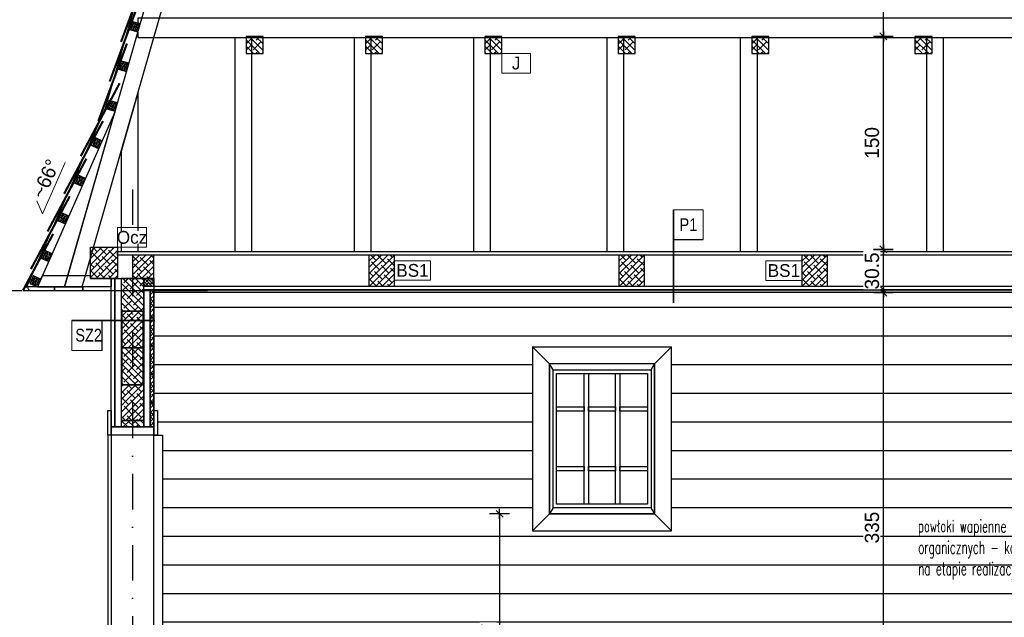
# Model space of a CAD drawing. Header units: centimetres. Extents: x 148485 to 162129, y -6573 to -2118.
# Tile 135 of 167: x 154141 to 154834, y -4633 to -4212. Entities that reach past the tile are written whole.
import ezdxf
from ezdxf.enums import TextEntityAlignment as Align

# ---------------------------------------------------------------- set-up
doc = ezdxf.new("R2010")
doc.units = ezdxf.units.CM
doc.header["$LTSCALE"] = 0.1
doc.linetypes.add('DASHDOT', pattern=[1, 0.5, -0.25, 0, -0.25])
doc.linetypes.add('DASHEDX2', pattern=[38.1, 25.4, -12.7])
doc.layers.get('0').update_dxf_attribs({"color": 45})
doc.layers.add('A_opis_warstw', color=60, linetype='Continuous', lineweight=13)
doc.layers.add('A_opisy więźby', color=51, linetype='Continuous', lineweight=13)
for name, color, linetype in [('A_wymiary_zewn', 4, 'Continuous'), ('hatch_R&F', 4, 'Continuous'), ('konstr_PROKON', 2, 'Continuous'), ('osie_R&F', 6, 'DASHDOT'), ('ozn_graficzne_PROKON', 5, 'Continuous'), ('widoki_przerywana_R&F', 4, 'DASHEDX2'), ('widoki_R&F', 4, 'Continuous'), ('więźba_R&F', 3, 'Continuous'), ('ściany_murowane_R&F', 13, 'Continuous')]:
    doc.layers.add(name, color=color, linetype=linetype)
doc.styles.add('CG', font='FL Pismo Techniczne.ttf')
doc.styles.add('Skala 50', font='simplex.shx', dxfattribs={"width": 0.9, "height": 10})
doc.styles.add('TECH', font='flptechn.ttf')
doc.dimstyles.new('1_50 [cm]', dxfattribs={"dimtxt": 10, "dimasz": 0.5, "dimexe": 0.18, "dimexo": 0.0625, "dimgap": 3, "dimtad": 1, "dimrnd": 0.5, "dimdsep": 46, "dimtxsty": 'TECH', "dimblk1": 'KR', "dimblk2": 'KR', "dimsah": 1, "dimcen": 0.09, "dimse1": 1, "dimse2": 1, "dimclrt": 256, "dimadec": 0, "dimazin": 0, "dimtfac": 1, "dimtofl": 0, "dimtmove": 0, "dimatfit": 3, "dimfxl": 1, "dimtvp": 1, "dimtfill": 1, "dimtfillclr": 256, "dimtolj": 1, "dimtzin": 0, "dimarcsym": 0})
pattern_1 = [(45, (1896.81, 1275.0742), (-2.24506403, 2.24506403), []), (135, (1896.81, 1275.0742), (-6.73519209, 2.24506403), [7.9375, -4.7625])]

# ---------------------------------------------------------------- blocks, each defined once
blk = doc.blocks.new('KR')
for p, q in [((0, -14), (0, 14)), ((-7, 0), (7, 0)), ((-4.9, -4.9), (4.9, 4.9))]:
    blk.add_line(p, q)
blk = doc.blocks.new('*D517')
at = {"layer": 'A_wymiary_zewn', "color": 0, "lineweight": -2, "transparency": 16777216}
blk.add_line((154749.05, -4737.06), (154749.05, -4403.06), dxfattribs=at)
at = {"layer": 'Defpoints', "color": 0, "transparency": 16777216}
for p in [(154678.93, -4402.56), (154749.05, -4402.56), (154678.68, -4737.56)]:
    blk.add_point(p, dxfattribs=at)
at = {"layer": 'A_wymiary_zewn', "color": 0, "linetype": 'ByBlock', "lineweight": -2, "transparency": 16777216, "xscale": 0.5, "yscale": 0.5, "zscale": 0.5}
for p, rotation in [((154749.05, -4402.56), 90), ((154749.05, -4737.56), 270)]:
    blk.add_blockref('KR', p, dxfattribs=dict(at, rotation=rotation))
at = {"layer": 'A_wymiary_zewn', "transparency": 16777216, "insert": (154741.05, -4570.06), "char_height": 10, "attachment_point": 5, "rotation": 90, "style": 'TECH', "bg_fill": 3, "box_fill_scale": 1.1, "bg_fill_color": 256, "bg_fill_true_color": 13158600, "bg_fill_transparency": 0}
blk.add_mtext('\\A1;335', dxfattribs=at)
blk = doc.blocks.new('*D518')
at = {"layer": 'A_wymiary_zewn', "color": 0, "lineweight": -2, "transparency": 16777216}
blk.add_line((154749.05, -4404.06), (154749.05, -4374.56), dxfattribs=at)
at = {"layer": 'Defpoints', "color": 0, "transparency": 16777216}
for p in [(154450.93, -4374.06), (154678.93, -4404.56)]:
    blk.add_point(p, dxfattribs=at)
at = {"layer": 'A_wymiary_zewn', "color": 0, "lineweight": -2, "transparency": 16777216, "xscale": 0.5, "yscale": 0.5, "zscale": 0.5}
for p, rotation in [((154749.05, -4374.06), 90), ((154749.05, -4404.56), 270)]:
    blk.add_blockref('KR', p, dxfattribs=dict(at, rotation=rotation))
at = {"layer": 'A_wymiary_zewn', "transparency": 16777216, "insert": (154741.05, -4389.31), "char_height": 10, "attachment_point": 5, "rotation": 90, "style": 'TECH', "bg_fill": 3, "box_fill_scale": 1.1, "bg_fill_color": 256, "bg_fill_true_color": 13158600, "bg_fill_transparency": 0}
blk.add_mtext('\\A1;30.5', dxfattribs=at)
at = {"layer": 'Defpoints', "color": 0, "transparency": 16777216}
blk.add_point((154749.05, -4374.06), dxfattribs=at)
blk = doc.blocks.new('*D519')
at = {"layer": 'A_wymiary_zewn', "color": 0, "lineweight": -2, "transparency": 16777216}
blk.add_line((154749.05, -4373.56), (154749.05, -4224.56), dxfattribs=at)
at = {"layer": 'Defpoints', "color": 0, "transparency": 16777216}
for p in [(154551.68, -4224.06), (154749.05, -4224.06), (154450.93, -4374.06)]:
    blk.add_point(p, dxfattribs=at)
at = {"layer": 'A_wymiary_zewn', "color": 0, "linetype": 'ByBlock', "lineweight": -2, "transparency": 16777216, "xscale": 0.5, "yscale": 0.5, "zscale": 0.5}
for p, rotation in [((154749.05, -4224.06), 90), ((154749.05, -4374.06), 270)]:
    blk.add_blockref('KR', p, dxfattribs=dict(at, rotation=rotation))
at = {"layer": 'A_wymiary_zewn', "transparency": 16777216, "insert": (154741.05, -4299.06), "char_height": 10, "attachment_point": 5, "rotation": 90, "style": 'TECH', "bg_fill": 3, "box_fill_scale": 1.1, "bg_fill_color": 256, "bg_fill_true_color": 13158600, "bg_fill_transparency": 0}
blk.add_mtext('\\A1;150', dxfattribs=at)
blk = doc.blocks.new('*D520')
at = {"layer": 'A_wymiary_zewn', "color": 0, "lineweight": -2, "transparency": 16777216}
blk.add_line((154749.05, -4223.56), (154749.05, -4089.56), dxfattribs=at)
at = {"layer": 'Defpoints', "color": 0, "transparency": 16777216}
for p in [(154616.3, -4089.06), (154749.05, -4089.06), (154551.68, -4224.06)]:
    blk.add_point(p, dxfattribs=at)
at = {"layer": 'A_wymiary_zewn', "color": 0, "linetype": 'ByBlock', "lineweight": -2, "transparency": 16777216, "xscale": 0.5, "yscale": 0.5, "zscale": 0.5}
for p, rotation in [((154749.05, -4089.06), 90), ((154749.05, -4224.06), 270)]:
    blk.add_blockref('KR', p, dxfattribs=dict(at, rotation=rotation))
at = {"layer": 'A_wymiary_zewn', "transparency": 16777216, "insert": (154741.05, -4156.56), "char_height": 10, "attachment_point": 5, "rotation": 90, "style": 'TECH', "bg_fill": 3, "box_fill_scale": 1.1, "bg_fill_color": 256, "bg_fill_true_color": 13158600, "bg_fill_transparency": 0}
blk.add_mtext('\\A1;135', dxfattribs=at)
blk = doc.blocks.new('*D522')
at = {"layer": 'A_wymiary_zewn', "color": 0, "lineweight": -2, "transparency": 16777216}
blk.add_line((154478.75, -4560.9), (154478.75, -4737.06), dxfattribs=at)
at = {"layer": 'Defpoints', "color": 0, "transparency": 16777216}
for p in [(154513.92, -4560.4), (154478.75, -4737.56), (154509.2, -4737.56)]:
    blk.add_point(p, dxfattribs=at)
at = {"layer": 'A_wymiary_zewn', "color": 0, "linetype": 'ByBlock', "lineweight": -2, "transparency": 16777216, "xscale": 0.5, "yscale": 0.5, "zscale": 0.5}
for p, rotation in [((154478.75, -4560.4), 90), ((154478.75, -4737.56), 270)]:
    blk.add_blockref('KR', p, dxfattribs=dict(at, rotation=rotation))
at = {"layer": 'A_wymiary_zewn', "transparency": 16777216, "insert": (154470.75, -4648.98), "char_height": 10, "attachment_point": 5, "rotation": 90, "style": 'TECH', "bg_fill": 3, "box_fill_scale": 1.1, "bg_fill_color": 256, "bg_fill_true_color": 13158600, "bg_fill_transparency": 0}
blk.add_mtext('\\A1;177', dxfattribs=at)

msp = doc.modelspace()

# ---------------------------------------------------------------- hatches: boundary and pattern name
at = {"layer": 'A_wymiary_zewn', "transparency": 33554483}
h = msp.add_hatch(dxfattribs=at)
h.set_pattern_fill('JIS_WOOD', color=253, scale=28.5, angle=315)
h.set_pattern_definition([(0, (5071.8, 2880.299), (4e-15, 20.1525432), [])])
h.paths.add_polyline_path([(155081.679, -4681.56), (155141.906, -4681.56), (155141.906, -4404.56), (154235.304, -4402.56), (154235.304, -4487.56), (154237.804, -4487.56), (154237.804, -4505.06), (154241.304, -4505.06), (154241.304, -4681.56), (154976.679, -4681.56), (154976.679, -4490.56), (155081.679, -4490.56)])
h.paths.add_polyline_path([(154599.926, -4572.403), (154501.926, -4572.403), (154501.926, -4442.718), (154599.926, -4442.718)], flags=16)
h.paths.add_polyline_path([(154587.926, -4454.722), (154587.926, -4560.403), (154513.925, -4560.403), (154513.926, -4560.399), (154513.926, -4454.722), (154513.925, -4454.718), (154587.928, -4454.718)], flags=0)
h.paths.add_polyline_path([(154585.426, -4459.06), (154585.426, -4556.06), (154516.426, -4556.06), (154516.426, -4459.06)], flags=0)
h.paths.add_polyline_path([(154582.926, -4461.56), (154582.926, -4553.56), (154518.926, -4553.56), (154518.926, -4461.56)], flags=0)
h.paths.add_polyline_path([(154582.926, -4485.06), (154582.926, -4488.06), (154563.426, -4488.06), (154563.426, -4527.06), (154582.926, -4527.06), (154582.926, -4530.06), (154563.426, -4530.06), (154563.426, -4553.56), (154560.426, -4553.56), (154560.426, -4530.06), (154541.426, -4530.06), (154541.426, -4553.56), (154538.426, -4553.56), (154538.426, -4530.06), (154518.926, -4530.06), (154518.926, -4527.06), (154538.426, -4527.06), (154538.426, -4488.06), (154518.926, -4488.06), (154518.926, -4485.06), (154538.426, -4485.06), (154538.426, -4461.56), (154541.426, -4461.56), (154541.426, -4485.06), (154560.426, -4485.06), (154560.426, -4461.56), (154563.426, -4461.56), (154563.426, -4485.06)], flags=0)
at = {"layer": 'hatch_R&F'}
h = msp.add_hatch(dxfattribs=at)
h.set_pattern_fill('ANSI38', color=256, scale=0.35, angle=129.176942)
h.set_pattern_definition([(110.9993878, (3075.4928, -20136.653), (-1.037445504, -0.398225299), []), (200.9993878, (3075.4928, -20136.653), (-1.67666571, -1.833896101), [2.778125, -1.666875])])
h.paths.add_polyline_path([(154223.946, -4220.904), (154225.6, -4215.137), (154219.832, -4213.483), (154218.179, -4219.25)])
h = msp.add_hatch(dxfattribs=at)
h.set_pattern_fill('ANSI38', color=256, angle=90)
h.set_pattern_definition([(135, (2566.8823, 1263.5742), (-2.24506403, -2.24506403), []), (225, (2566.8823, 1263.5742), (-2.24506403, -6.73519209), [7.9375, -4.7625])])
h.paths.add_polyline_path([(154300.304, -4236.06), (154312.304, -4236.06), (154312.304, -4224.06), (154300.304, -4224.06)])
h = msp.add_hatch(dxfattribs=at)
h.set_pattern_fill('ANSI38', color=256, angle=90)
h.set_pattern_definition([(135, (2650.8823, 1263.5742), (-2.24506403, -2.24506403), []), (225, (2650.8823, 1263.5742), (-2.24506403, -6.73519209), [7.9375, -4.7625])])
h.paths.add_polyline_path([(154384.304, -4236.06), (154396.304, -4236.06), (154396.304, -4224.06), (154384.304, -4224.06)])
h = msp.add_hatch(dxfattribs=at)
h.set_pattern_fill('ANSI38', color=256, angle=90)
h.set_pattern_definition([(135, (2734.8823, 1263.5742), (-2.24506403, -2.24506403), []), (225, (2734.8823, 1263.5742), (-2.24506403, -6.73519209), [7.9375, -4.7625])])
h.paths.add_polyline_path([(154468.304, -4236.06), (154480.304, -4236.06), (154480.304, -4224.06), (154468.304, -4224.06)])
h = msp.add_hatch(dxfattribs=at)
h.set_pattern_fill('ANSI38', color=256, angle=90)
h.set_pattern_definition([(135, (2828.8823, 1263.5742), (-2.24506403, -2.24506403), []), (225, (2828.8823, 1263.5742), (-2.24506403, -6.73519209), [7.9375, -4.7625])])
h.paths.add_polyline_path([(154562.304, -4236.06), (154574.304, -4236.06), (154574.304, -4224.06), (154562.304, -4224.06)])
h = msp.add_hatch(dxfattribs=at)
h.set_pattern_fill('ANSI38', color=256, angle=90)
h.set_pattern_definition([(135, (2922.8823, 1263.5742), (-2.24506403, -2.24506403), []), (225, (2922.8823, 1263.5742), (-2.24506403, -6.73519209), [7.9375, -4.7625])])
h.paths.add_polyline_path([(154656.304, -4236.06), (154668.304, -4236.06), (154668.304, -4224.06), (154656.304, -4224.06)])
h = msp.add_hatch(dxfattribs=at)
h.set_pattern_fill('ANSI38', color=256, angle=90)
h.set_pattern_definition([(135, (3037.8823, 1263.5742), (-2.24506403, -2.24506403), []), (225, (3037.8823, 1263.5742), (-2.24506403, -6.73519209), [7.9375, -4.7625])])
h.paths.add_polyline_path([(154771.304, -4236.06), (154783.304, -4236.06), (154783.304, -4224.06), (154771.304, -4224.06)])
h = msp.add_hatch(dxfattribs=at)
h.set_pattern_fill('ANSI38', color=256, scale=0.35, angle=129.176942)
h.set_pattern_definition([(110.9993878, (3067.4993, -20164.5296), (-1.037445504, -0.398225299), []), (200.9993878, (3067.4993, -20164.5296), (-1.67666571, -1.833896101), [2.778125, -1.666875])])
h.paths.add_polyline_path([(154215.953, -4248.781), (154217.606, -4243.013), (154211.839, -4241.359), (154210.185, -4247.127)])
h = msp.add_hatch(dxfattribs=at)
h.set_pattern_fill('ANSI38', color=256, scale=0.35, angle=129.176942)
h.set_pattern_definition([(110.9993878, (3059.5058, -20192.4062), (-1.037445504, -0.398225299), []), (200.9993878, (3059.5058, -20192.4062), (-1.67666571, -1.833896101), [2.778125, -1.666875])])
h.paths.add_polyline_path([(154207.959, -4276.657), (154209.613, -4270.89), (154203.845, -4269.236), (154202.192, -4275.004)])
h = msp.add_hatch(dxfattribs=at)
h.set_pattern_fill('ANSI38', color=256, scale=0.35, angle=121.371392)
h.set_pattern_definition([(103.1938372, (2286.8761, 456.3846), (-1.081916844, -0.253638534), []), (193.1938372, (2286.8761, 456.3846), (-1.910195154, -1.589193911), [2.778125, -1.666875])])
h.paths.add_polyline_path([(154196.434, -4303.037), (154198.856, -4297.547), (154193.367, -4295.126), (154190.945, -4300.615)])
h = msp.add_hatch(dxfattribs=at)
h.set_pattern_fill('ANSI38', color=256, scale=0.35, angle=121.371392)
h.set_pattern_definition([(103.1938372, (2275.1708, 429.8519), (-1.081916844, -0.253638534), []), (193.1938372, (2275.1708, 429.8519), (-1.910195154, -1.589193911), [2.778125, -1.666875])])
h.paths.add_polyline_path([(154184.729, -4329.57), (154187.151, -4324.08), (154181.661, -4321.658), (154179.24, -4327.148)])
h = msp.add_hatch(dxfattribs=at)
h.set_pattern_fill('ANSI38', color=256, scale=0.35, angle=121.371392)
h.set_pattern_definition([(103.1938372, (2263.4654, 403.3192), (-1.081916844, -0.253638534), []), (193.1938372, (2263.4654, 403.3192), (-1.910195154, -1.589193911), [2.778125, -1.666875])])
h.paths.add_polyline_path([(154173.024, -4356.102), (154175.446, -4350.613), (154169.956, -4348.191), (154167.534, -4353.681)])
h = msp.add_hatch(dxfattribs=at)
h.set_pattern_fill('ANSI38', color=256, scale=0.35, angle=121.371392)
h.set_pattern_definition([(103.1938372, (2251.76, 376.7865), (-1.081916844, -0.253638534), []), (193.1938372, (2251.76, 376.7865), (-1.910195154, -1.589193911), [2.778125, -1.666875])])
h.paths.add_polyline_path([(154161.318, -4382.635), (154163.74, -4377.145), (154158.251, -4374.724), (154155.829, -4380.213)])
h = msp.add_hatch(dxfattribs=at)
h.set_pattern_fill('ANSI38', color=256)
h.set_pattern_definition([(45, (2090.1323, 1275.0742), (-2.24506403, 2.24506403), []), (135, (2090.1323, 1275.0742), (-6.73519209, 2.24506403), [7.9375, -4.7625])])
h.paths.add_polyline_path([(154209.804, -4384.91), (154209.804, -4372.56), (154190.804, -4372.56), (154190.804, -4394.56), (154209.804, -4394.56)])
h = msp.add_hatch(dxfattribs=at)
h.set_pattern_fill('ANSI38', color=256)
h.set_pattern_definition([(45, (4907.696, 2385.799), (-2.24506403, 2.24506403), []), (135, (4907.696, 2385.799), (-6.73519209, 2.24506403), [7.9375, -4.7625])])
h.paths.add_polyline_path([(154220.304, -4394.56), (154235.304, -4394.56), (154235.304, -4378.06), (154220.304, -4378.06)])
h = msp.add_hatch(dxfattribs=at)
h.set_pattern_fill('ANSI38', color=256)
h.set_pattern_definition([(45, (5077.196, 2380.299), (-2.24506403, 2.24506403), []), (135, (5077.196, 2380.299), (-6.73519209, 2.24506403), [7.9375, -4.7625])])
h.paths.add_polyline_path([(154386.804, -4400.06), (154404.804, -4400.06), (154404.804, -4378.06), (154386.804, -4378.06)])
h = msp.add_hatch(dxfattribs=at)
h.set_pattern_fill('ANSI38', color=256)
h.set_pattern_definition([(45, (5253.196, 2380.299), (-2.24506403, 2.24506403), []), (135, (5253.196, 2380.299), (-6.73519209, 2.24506403), [7.9375, -4.7625])])
h.paths.add_polyline_path([(154562.804, -4400.06), (154580.804, -4400.06), (154580.804, -4378.06), (154562.804, -4378.06)])
h = msp.add_hatch(dxfattribs=at)
h.set_pattern_fill('ANSI38', color=256)
h.set_pattern_definition([(45, (5382.007, 2380.299), (-2.24506403, 2.24506403), []), (135, (5382.007, 2380.299), (-6.73519209, 2.24506403), [7.9375, -4.7625])])
h.paths.add_polyline_path([(154691.615, -4400.06), (154709.615, -4400.06), (154709.615, -4378.06), (154691.615, -4378.06)])
h = msp.add_hatch(dxfattribs=at)
h.set_pattern_fill('ANSI38', color=256, scale=0.35, angle=121.371392)
h.set_pattern_definition([(103.1938372, (2243.8518, 358.8611), (-1.081916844, -0.253638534), []), (193.1938372, (2243.8518, 358.8611), (-1.910195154, -1.589193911), [2.778125, -1.666875])])
h.paths.add_polyline_path([(154153.41, -4400.56), (154155.832, -4395.071), (154150.342, -4392.649), (154147.921, -4398.139)])
h = msp.add_hatch(dxfattribs=at)
h.set_pattern_fill('ANSI38', color=256, angle=90)
h.set_pattern_definition([(135, (5264.3322, 1849.232), (-2.24506403, -2.24506403), []), (225, (5264.3322, 1849.232), (-2.24506403, -6.73519209), [7.9375, -4.7625])])
h.paths.add_polyline_path([(154212.304, -4417.56), (154228.304, -4417.56), (154228.304, -4394.56), (154212.304, -4394.56)])
h = msp.add_hatch(dxfattribs=at)
h.set_pattern_fill('ANSI38', color=256, scale=0.5, angle=90)
h.set_pattern_definition([(135, (5071.8001, 2380.299), (-1.122532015, -1.122532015), []), (225, (5071.8001, 2380.299), (-1.122532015, -3.367596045), [3.96875, -2.38125])])
h.paths.add_polyline_path([(154228.304, -4400.06), (154235.304, -4400.06), (154235.304, -4394.56), (154228.304, -4394.56)])
h = msp.add_hatch(dxfattribs=at)
h.set_pattern_fill('ANSI38', color=256, scale=0.7, angle=180)
h.set_pattern_definition([(45, (1892.238, 1533.0742), (-1.57154482, 1.57154482), []), (135, (1892.238, 1533.0742), (-4.714634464, 1.57154482), [5.55625, -3.33375])])
h.paths.add_polyline_path([(154235.304, -4422.56), (154235.304, -4402.56), (154234.429, -4402.56), (154233.679, -4402.56), (154232.804, -4402.56), (154232.804, -4422.56), (154233.679, -4422.56), (154233.679, -4421.56), (154234.429, -4421.56), (154234.429, -4422.56)])
h = msp.add_hatch(dxfattribs=at)
h.set_pattern_fill('ANSI38', color=256)
h.set_pattern_definition(pattern_1)
h.paths.add_polyline_path([(154212.804, -4443.56), (154227.804, -4443.56), (154227.804, -4417.56), (154212.804, -4417.56)])
h = msp.add_hatch(dxfattribs=at)
h.set_pattern_fill('ANSI38', color=256, scale=0.7, angle=180)
h.set_pattern_definition([(45, (1892.238, 1513.0742), (-1.57154482, 1.57154482), []), (135, (1892.238, 1513.0742), (-4.714634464, 1.57154482), [5.55625, -3.33375])])
h.paths.add_polyline_path([(154235.304, -4442.56), (154235.304, -4422.56), (154234.429, -4422.56), (154234.429, -4421.56), (154233.679, -4421.56), (154233.679, -4422.56), (154232.804, -4422.56), (154232.804, -4442.56), (154233.679, -4442.56), (154233.679, -4441.56), (154234.429, -4441.56), (154234.429, -4442.56)])
h = msp.add_hatch(dxfattribs=at)
h.set_pattern_fill('ANSI38', color=256, angle=90)
h.set_pattern_definition([(135, (5264.3322, 1797.232), (-2.24506403, -2.24506403), []), (225, (5264.3322, 1797.232), (-2.24506403, -6.73519209), [7.9375, -4.7625])])
h.paths.add_polyline_path([(154212.804, -4469.56), (154227.804, -4469.56), (154227.804, -4443.56), (154212.804, -4443.56)])
h = msp.add_hatch(dxfattribs=at)
h.set_pattern_fill('ANSI38', color=256, scale=0.7, angle=180)
h.set_pattern_definition([(45, (1892.238, 1493.0742), (-1.57154482, 1.57154482), []), (135, (1892.238, 1493.0742), (-4.714634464, 1.57154482), [5.55625, -3.33375])])
h.paths.add_polyline_path([(154235.304, -4462.56), (154235.304, -4442.56), (154234.429, -4442.56), (154234.429, -4441.56), (154233.679, -4441.56), (154233.679, -4442.56), (154232.804, -4442.56), (154232.804, -4462.56), (154233.679, -4462.56), (154233.679, -4461.56), (154234.429, -4461.56), (154234.429, -4462.56)])
h = msp.add_hatch(dxfattribs=at)
h.set_pattern_fill('ANSI38', color=256, scale=0.7, angle=180)
h.set_pattern_definition([(45, (1892.238, 1473.0742), (-1.57154482, 1.57154482), []), (135, (1892.238, 1473.0742), (-4.714634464, 1.57154482), [5.55625, -3.33375])])
h.paths.add_polyline_path([(154235.304, -4482.56), (154235.304, -4462.56), (154234.429, -4462.56), (154234.429, -4461.56), (154233.679, -4461.56), (154233.679, -4462.56), (154232.804, -4462.56), (154232.804, -4482.56), (154233.679, -4482.56), (154233.679, -4481.56), (154234.429, -4481.56), (154234.429, -4482.56)])
h = msp.add_hatch(dxfattribs=at)
h.set_pattern_fill('ANSI38', color=256)
h.set_pattern_definition(pattern_1)
h.paths.add_polyline_path([(154212.304, -4494.56), (154228.304, -4494.56), (154228.304, -4469.56), (154212.304, -4469.56)])
h = msp.add_hatch(dxfattribs=at)
h.set_pattern_fill('ANSI38', color=256, scale=0.7, angle=180)
h.set_pattern_definition([(45, (1892.238, 1453.0742), (-1.57154482, 1.57154482), []), (135, (1892.238, 1453.0742), (-4.714634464, 1.57154482), [5.55625, -3.33375])])
h.paths.add_polyline_path([(154232.804, -4499.06), (154235.304, -4499.06), (154235.304, -4482.56), (154234.429, -4482.56), (154234.429, -4481.56), (154233.679, -4481.56), (154233.679, -4482.56), (154232.804, -4482.56)])
h = msp.add_hatch(dxfattribs=at)
h.set_pattern_fill('ANSI38', color=256, angle=90)
h.set_pattern_definition([(135, (5264.3322, 1748.232), (-2.24506403, -2.24506403), []), (225, (5264.3322, 1748.232), (-2.24506403, -6.73519209), [7.9375, -4.7625])])
h.paths.add_polyline_path([(154212.304, -4494.56), (154212.304, -4499.06), (154228.304, -4499.06), (154228.304, -4494.56)])

# ---------------------------------------------------------------- linework, layer by layer
at = {"layer": 'A_opis_warstw', "const_width": 1}
for points in [[(154622.243, -4367.19), (154601.243, -4367.19), (154601.243, -4346.19), (154601.243, -4411.81)], [(154198.881, -4445.395), (154198.881, -4424.195), (154177.492, -4424.195), (154236.231, -4424.195)]]:
    msp.add_lwpolyline(points, dxfattribs=at)
at = {"layer": 'A_opis_warstw'}
for points in [[(154601.243, -4346.19), (154622.243, -4346.19), (154622.243, -4367.19), (154601.243, -4367.19)], [(154177.492, -4445.395), (154177.492, -4424.195), (154198.881, -4424.195), (154198.881, -4445.395)]]:
    msp.add_lwpolyline(points, close=True, dxfattribs=at)
at = {"layer": 'A_opisy więźby'}
for points in [[(154500.56, -4236.06), (154500.56, -4249.833), (154480.304, -4249.833), (154480.304, -4236.06)], [(154230.06, -4358.788), (154230.06, -4372.56), (154209.804, -4372.56), (154209.804, -4358.788)], [(154430.06, -4382.06), (154430.06, -4395.833), (154404.804, -4395.833), (154404.804, -4382.06)], [(154691.615, -4382.174), (154691.615, -4395.947), (154666.359, -4395.947), (154666.359, -4382.174)]]:
    msp.add_lwpolyline(points, close=True, dxfattribs=at)
at = {"layer": 'A_wymiary_zewn'}
msp.add_line((154587.926, -4560.403), (154585.426, -4556.06), dxfattribs=at)
for points in [[(155386.7, -4401.146), (155152.304, -3956.463), (154292.304, -3956.463), (154200.982, -4274.94), (154145.304, -4401.146)], [(154143.149, -4403.06), (154273.103, -4403.06)], [(154516.426, -4459.06), (154513.924, -4454.718)], [(154585.426, -4459.06), (154587.929, -4454.718)], [(154541.426, -4461.56), (154541.426, -4553.56), (154538.426, -4553.56), (154538.426, -4461.56), (154541.426, -4461.56)], [(154563.426, -4461.56), (154563.426, -4553.56), (154560.426, -4553.56), (154560.426, -4461.56), (154563.426, -4461.56)], [(154518.926, -4485.06), (154538.426, -4485.06), (154538.426, -4488.06), (154518.926, -4488.06), (154518.926, -4485.06)], [(154541.426, -4485.06), (154560.426, -4485.06), (154560.426, -4488.06), (154541.426, -4488.06), (154541.426, -4485.06)], [(154563.426, -4485.06), (154582.926, -4485.06), (154582.926, -4488.06), (154563.426, -4488.06), (154563.426, -4485.06)], [(154518.926, -4527.06), (154538.426, -4527.06), (154538.426, -4530.06), (154518.926, -4530.06), (154518.926, -4527.06)], [(154541.426, -4527.06), (154560.426, -4527.06), (154560.426, -4530.06), (154541.426, -4530.06), (154541.426, -4527.06)], [(154563.426, -4527.06), (154582.926, -4527.06), (154582.926, -4530.06), (154563.426, -4530.06), (154563.426, -4527.06)], [(154516.426, -4556.06), (154513.925, -4560.403)]]:
    msp.add_lwpolyline(points, dxfattribs=at)
for points in [[(154209.804, -4375.56), (155346.7, -4375.56), (155346.7, -4378.06), (154209.804, -4378.06)], [(154165.304, -4403.06), (154185.304, -4403.06), (154185.304, -4400.56), (154165.304, -4400.56)], [(154185.304, -4403.06), (154205.304, -4403.06), (154205.304, -4400.56), (154185.304, -4400.56)], [(154228.304, -4400.06), (155338.7, -4400.06), (155338.7, -4402.56), (154228.304, -4402.56)], [(154513.926, -4560.403), (154587.926, -4560.403), (154587.926, -4454.718), (154513.926, -4454.718)], [(154585.426, -4556.06), (154516.426, -4556.06), (154516.426, -4459.06), (154585.426, -4459.06)], [(154582.926, -4553.56), (154518.926, -4553.56), (154518.926, -4461.56), (154582.926, -4461.56)]]:
    msp.add_lwpolyline(points, close=True, dxfattribs=at)
msp.add_lwpolyline([(154148.804, -4403.06), (154165.304, -4403.06), (154165.304, -4400.56), (154146.304, -4400.56, 0.4142136)], format="xyb", close=True, dxfattribs=at)
at = {"layer": 'konstr_PROKON', "color": 3}
for points in [[(154209.804, -4394.56), (154190.804, -4394.56), (154190.804, -4372.56), (154209.804, -4372.56)], [(154386.804, -4400.06), (154404.804, -4400.06), (154404.804, -4378.06), (154386.804, -4378.06)], [(154562.804, -4400.06), (154580.804, -4400.06), (154580.804, -4378.06), (154562.804, -4378.06)], [(154691.615, -4400.06), (154709.615, -4400.06), (154709.615, -4378.06), (154691.615, -4378.06)]]:
    msp.add_lwpolyline(points, close=True, dxfattribs=at)
at = {"layer": 'osie_R&F', "ltscale": 500}
msp.add_lwpolyline([(154220.304, -4331.858), (154220.304, -4901.807)], dxfattribs=at)
at = {"layer": 'ozn_graficzne_PROKON', "color": 4, "lineweight": 5}
msp.add_lwpolyline([(154172.87, -4312.831), (154156.926, -4348.972), (154152.828, -4339.85)], dxfattribs=at)
at = {"layer": 'widoki_przerywana_R&F', "ltscale": 3}
msp.add_lwpolyline([(154089.017, -4403.06), (154143.149, -4403.06)], dxfattribs=at)
at = {"layer": 'widoki_R&F', "const_width": 1.5}
for points in [[(154232.338, -4173.376), (154212.209, -4227.941)], [(154224.344, -4201.252), (154204.215, -4255.818)], [(154216.351, -4229.129), (154196.222, -4283.694)], [(154211.203, -4257.088), (154183.85, -4308.415)], [(154199.498, -4283.621), (154172.145, -4334.947)], [(154187.792, -4310.154), (154160.44, -4361.48)], [(154176.087, -4336.686), (154148.734, -4388.013)], [(154164.382, -4363.219), (154143.149, -4403.06)]]:
    msp.add_lwpolyline(points, dxfattribs=at)
at = {"layer": 'widoki_R&F'}
for points in [[(154223.946, -4220.904), (154225.6, -4215.137), (154219.832, -4213.483), (154218.179, -4219.25)], [(154215.953, -4248.781), (154217.606, -4243.013), (154211.839, -4241.359), (154210.185, -4247.127)], [(154207.959, -4276.657), (154209.613, -4270.89), (154203.845, -4269.236), (154202.192, -4275.004)], [(154196.434, -4303.037), (154198.856, -4297.547), (154193.367, -4295.126), (154190.945, -4300.615)], [(154184.729, -4329.57), (154187.151, -4324.08), (154181.661, -4321.658), (154179.24, -4327.148)], [(154173.024, -4356.102), (154175.446, -4350.613), (154169.956, -4348.191), (154167.534, -4353.681)], [(154161.318, -4382.635), (154163.74, -4377.145), (154158.251, -4374.724), (154155.829, -4380.213)], [(154220.304, -4394.56), (154235.304, -4394.56), (154235.304, -4378.06), (154220.304, -4378.06)], [(154153.41, -4400.56), (154155.832, -4395.071), (154150.342, -4392.649), (154147.921, -4398.139)], [(154212.304, -4417.56), (154228.304, -4417.56), (154228.304, -4394.56), (154212.304, -4394.56)], [(154228.304, -4400.06), (154235.304, -4400.06), (154235.304, -4394.56), (154228.304, -4394.56)], [(154235.304, -4422.56), (154235.304, -4402.56), (154234.429, -4402.56), (154234.429, -4402.56), (154233.679, -4402.56), (154233.679, -4402.56), (154232.804, -4402.56), (154232.804, -4422.56), (154233.679, -4422.56), (154233.679, -4421.56), (154234.429, -4421.56), (154234.429, -4422.56)], [(154212.804, -4443.56), (154227.804, -4443.56), (154227.804, -4417.56), (154212.804, -4417.56)], [(154235.304, -4442.56), (154235.304, -4422.56), (154234.429, -4422.56), (154234.429, -4421.56), (154233.679, -4421.56), (154233.679, -4422.56), (154232.804, -4422.56), (154232.804, -4442.56), (154233.679, -4442.56), (154233.679, -4441.56), (154234.429, -4441.56), (154234.429, -4442.56)], [(154212.804, -4469.56), (154227.804, -4469.56), (154227.804, -4443.56), (154212.804, -4443.56)], [(154235.304, -4462.56), (154235.304, -4442.56), (154234.429, -4442.56), (154234.429, -4441.56), (154233.679, -4441.56), (154233.679, -4442.56), (154232.804, -4442.56), (154232.804, -4462.56), (154233.679, -4462.56), (154233.679, -4461.56), (154234.429, -4461.56), (154234.429, -4462.56)], [(154501.926, -4442.718), (154599.926, -4442.718), (154587.926, -4454.718), (154513.925, -4454.718)], [(154235.304, -4482.56), (154235.304, -4462.56), (154234.429, -4462.56), (154234.429, -4461.56), (154233.679, -4461.56), (154233.679, -4462.56), (154232.804, -4462.56), (154232.804, -4482.56), (154233.679, -4482.56), (154233.679, -4481.56), (154234.429, -4481.56), (154234.429, -4482.56)], [(154212.304, -4494.56), (154228.304, -4494.56), (154228.304, -4469.56), (154212.304, -4469.56)], [(154205.304, -4505.06), (154202.804, -4505.06), (154202.804, -4487.56), (154205.304, -4487.56)], [(154237.804, -4505.06), (154235.304, -4505.06), (154235.304, -4487.56), (154237.804, -4487.56)], [(154235.304, -4499.06), (154235.304, -4505.06), (154205.304, -4505.06), (154205.304, -4499.06)], [(154235.304, -4505.06), (154241.304, -4505.06), (154241.304, -4699.56), (154235.304, -4699.56)], [(154501.926, -4572.403), (154599.926, -4572.403), (154587.926, -4560.403), (154513.925, -4560.403)]]:
    msp.add_lwpolyline(points, close=True, dxfattribs=at)
for points in [[(154205.304, -4499.06), (154205.304, -4394.56), (154207.804, -4394.56), (154207.804, -4499.06)], [(154207.804, -4499.06), (154207.804, -4394.56), (154212.304, -4394.56), (154212.304, -4499.06)], [(154232.804, -4499.06), (154232.804, -4402.56), (154228.304, -4402.56), (154228.304, -4499.06)], [(154501.926, -4572.403), (154513.925, -4560.403), (154513.925, -4454.718), (154501.926, -4442.718), (154501.926, -4572.403)], [(154599.926, -4572.403), (154599.926, -4442.718), (154587.926, -4454.718), (154587.926, -4560.403), (154599.926, -4572.403)], [(154235.304, -4499.06), (154235.304, -4482.56), (154234.429, -4482.56), (154234.429, -4481.56), (154233.679, -4481.56), (154233.679, -4482.56), (154232.804, -4482.56), (154232.804, -4499.06)], [(154235.304, -4502.56), (154235.304, -4482.56), (154234.429, -4482.56), (154234.429, -4481.56), (154233.679, -4481.56), (154233.679, -4482.56), (154232.804, -4482.56), (154232.804, -4499.06)], [(154228.304, -4499.06), (154228.304, -4494.56), (154212.304, -4494.56), (154212.304, -4499.06)], [(154202.804, -4505.06), (154202.804, -4700.31)], [(154205.304, -4505.06), (154205.304, -4690.56)]]:
    msp.add_lwpolyline(points, dxfattribs=at)
at = {"layer": 'więźba_R&F', "linetype": 'ByBlock'}
for points in [[(154172.431, -4400.56), (154184.914, -4400.56), (154292.304, -4026.047), (154292.304, -3982.511), (154172.431, -4400.56)], [(154906.7, -4225.06), (154224.304, -4225.06), (154224.304, -4211.06), (154906.7, -4211.06)], [(154292.304, -4225.06), (154292.304, -4375.56), (154304.304, -4375.56), (154304.304, -4225.06)], [(154376.304, -4225.06), (154376.304, -4375.56), (154388.304, -4375.56), (154388.304, -4225.06)], [(154460.304, -4225.06), (154460.304, -4375.56), (154472.304, -4375.56), (154472.304, -4225.06)], [(154554.304, -4225.06), (154554.304, -4375.56), (154566.304, -4375.56), (154566.304, -4225.06)], [(154648.304, -4225.06), (154648.304, -4375.56), (154660.304, -4375.56), (154660.304, -4225.06)], [(154779.304, -4225.06), (154779.304, -4375.56), (154791.304, -4375.56), (154791.304, -4225.06)], [(154153.41, -4400.56), (154172.431, -4400.56), (154207.749, -4277.39), (154153.41, -4400.56)]]:
    msp.add_lwpolyline(points, dxfattribs=at)
for points in [[(154300.304, -4236.06), (154312.304, -4236.06), (154312.304, -4224.06), (154300.304, -4224.06)], [(154384.304, -4236.06), (154396.304, -4236.06), (154396.304, -4224.06), (154384.304, -4224.06)], [(154468.304, -4236.06), (154480.304, -4236.06), (154480.304, -4224.06), (154468.304, -4224.06)], [(154562.304, -4236.06), (154574.304, -4236.06), (154574.304, -4224.06), (154562.304, -4224.06)], [(154656.304, -4236.06), (154668.304, -4236.06), (154668.304, -4224.06), (154656.304, -4224.06)], [(154771.304, -4236.06), (154783.304, -4236.06), (154783.304, -4224.06), (154771.304, -4224.06)], [(154212.304, -4375.56), (154224.304, -4375.56), (154224.304, -4263.191), (154212.304, -4305.04)]]:
    msp.add_lwpolyline(points, close=True, dxfattribs=at)
at = {"layer": 'więźba_R&F', "color": 6, "linetype": 'ByBlock'}
msp.add_lwpolyline([(154205.304, -4394.56), (154205.304, -4400.56), (154172.999, -4400.56), (154153.41, -4400.56), (154156.94, -4392.56), (154190.804, -4392.56), (154190.804, -4394.56)], close=True, dxfattribs=at)
at = {"layer": 'ściany_murowane_R&F', "lineweight": -3, "ltscale": 0.5}
msp.add_lwpolyline([(154235.304, -4499.06), (154205.304, -4499.06), (154205.304, -4394.56), (154235.304, -4394.56), (154235.304, -4394.56)], close=True, dxfattribs=at)

# ---------------------------------------------------------------- texts
at = {"layer": 'A_opis_warstw', "style": 'TECH', "width": 0.85}
msp.add_text('SZ2', height=9, dxfattribs=at).set_placement((154179.988, -4439.012))
at = {"layer": 'A_opis_warstw', "insert": (154611.743, -4356.69), "char_height": 9, "width": 21, "attachment_point": 5, "style": 'TECH'}
msp.add_mtext('{\\W0.85;P1}', dxfattribs=at)
at = {"layer": 'ozn_graficzne_PROKON', "color": 4, "lineweight": 0, "style": 'CG'}
msp.add_text('~66%%D', height=10, rotation=66.194449, dxfattribs=at).set_placement((154166.396, -4327.507), align=Align.BOTTOM_CENTER)
at = {"layer": 'widoki_R&F', "insert": (154773.484, -4564.562), "char_height": 9, "width": 146.45208, "attachment_point": 1, "style": 'Skala 50'}
msp.add_mtext('{\\W0.6;powłoki wapienne bez dodatków organicznych - kolorystkę ustalić na etapie realizacji }', dxfattribs=at)

# ---------------------------------------------------------------- next in the draw order: texts
at = {"layer": 'A_opisy więźby', "char_height": 9, "attachment_point": 5, "style": 'TECH', "bg_fill": 3, "box_fill_scale": 1, "bg_fill_color": 1, "bg_fill_transparency": 0}
for s, insert, width in [('J', (154490.432, -4242.947), 18.756), ('Ocz', (154219.932, -4365.674), 18.756), ('BS1', (154417.432, -4388.947), 23.756), ('BS1', (154678.987, -4389.06), 23.756)]:
    msp.add_mtext(s, dxfattribs=dict(at, insert=insert, width=width))

# ---------------------------------------------------------------- next in the draw order: dimensions: what is measured, and where the dimension line sits
at = {"layer": 'A_wymiary_zewn'}
for base, p1, p2, picture, middle in [((154749.051, -4402.56), (154678.681, -4737.56), (154678.931, -4402.56), '*D517', (154741.051, -4570.06)), ((154478.753, -4737.56), (154513.925, -4560.403), (154509.2, -4737.56), '*D522', (154470.753, -4648.982))]:
    dim = msp.add_linear_dim(base=base, p1=p1, p2=p2, angle=90, dimstyle='1_50 [cm]', dxfattribs=at)
    dim.commit()
    dim.dimension.update_dxf_attribs({"geometry": picture, "text_midpoint": middle})

# ---------------------------------------------------------------- next in the draw order: dimensions: what is measured, and where the dimension line sits
dim = msp.add_linear_dim(base=(154749.051, -4374.06), p1=(154678.931, -4404.56), p2=(154450.931, -4374.06), angle=90, dimstyle='1_50 [cm]', override={"dimtmove": 1}, dxfattribs=at)
dim.commit()
dim.dimension.update_dxf_attribs({"geometry": '*D518', "text_midpoint": (154741.051, -4389.31)})

# ---------------------------------------------------------------- next in the draw order: hatches: boundary and pattern name
at = {"layer": 'hatch_R&F'}
h = msp.add_hatch(dxfattribs=at)
h.set_pattern_fill('AR-SAND', color=256, scale=0.01, angle=180)
h.set_pattern_definition([(217.5, (2737.53104, 0), (0.016000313, -0.4894132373), [0, -0.38608, 0, -0.4318, 0, -0.41275]), (187.5, (2737.53104, 0), (-0.449523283, -0.7168251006), [0, -0.20828, 0, -0.34798, 0, -0.13335]), (147.5, (2737.84346, -4e-17), (-0.7909923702, -0.0014371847), [0, -0.127, 0, -0.4572, 0, -0.5969]), (137.5, (2737.84346, -4e-17), (-0.7635564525, -0.2229293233), [0, -0.0635, 0, -0.29972, 0, -0.3429])])
h.paths.add_polyline_path([(154235.304, -4402.56), (155331.7, -4402.56), (155331.7, -4404.56), (154235.304, -4404.56)])

# ---------------------------------------------------------------- next in the draw order: linework, layer by layer
at = {"layer": 'A_wymiary_zewn'}
msp.add_lwpolyline([(154235.304, -4402.56), (155331.7, -4402.56), (155331.7, -4404.56), (154235.304, -4404.56)], close=True, dxfattribs=at)

# ---------------------------------------------------------------- next in the draw order: dimensions: what is measured, and where the dimension line sits
dim = msp.add_linear_dim(base=(154749.051, -4224.06), p1=(154450.931, -4374.06), p2=(154551.681, -4224.06), angle=90, dimstyle='1_50 [cm]', override={"dimtmove": 1}, dxfattribs=at)
dim.commit()
dim.dimension.update_dxf_attribs({"geometry": '*D519', "text_midpoint": (154741.051, -4299.06)})

# ---------------------------------------------------------------- next in the draw order: dimensions: what is measured, and where the dimension line sits
dim = msp.add_linear_dim(base=(154749.051, -4089.06), p1=(154551.681, -4224.06), p2=(154616.298, -4089.06), angle=90, dimstyle='1_50 [cm]', override={"dimtmove": 1}, dxfattribs=at)
dim.commit()
dim.dimension.update_dxf_attribs({"geometry": '*D520', "text_midpoint": (154741.051, -4156.56)})

doc.saveas('drawing.dxf')
